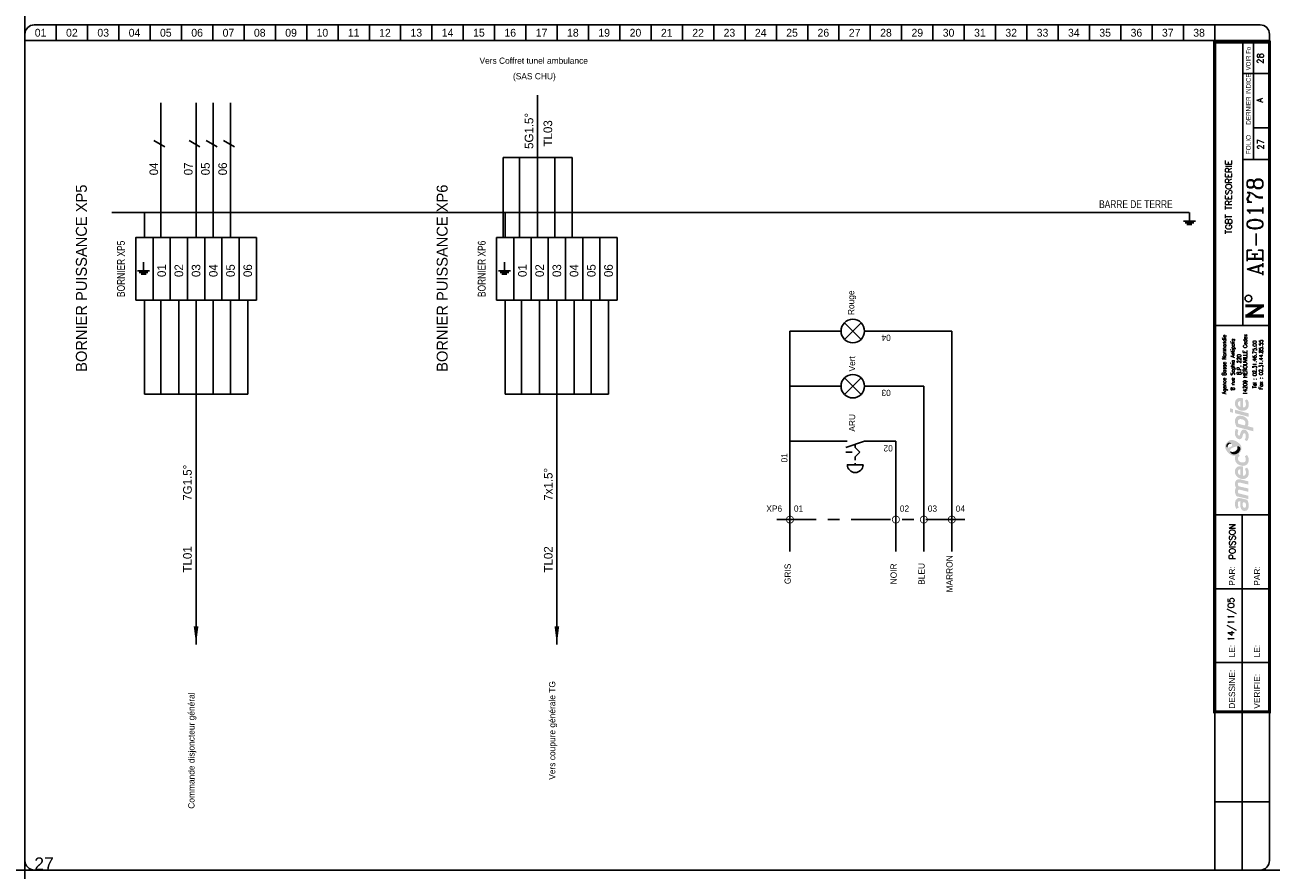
# Model space of a CAD drawing. Header units: millimetres. Extents: x 0 to 4898, y -1200 to 270.
# Tile 26 of 34: x 3500 to 3898, y -800 to -530. Entities that reach past the tile are written whole.
import ezdxf
from ezdxf.enums import TextEntityAlignment as Align

# ---------------------------------------------------------------- set-up
doc = ezdxf.new("R2010")
doc.units = ezdxf.units.MM
doc.header["$LTSCALE"] = 25
for name, pattern in [('AXES', [0.95, 0.5, -0.15, 0.15, -0.15]), ('CACHE', [0.375, 0.25, -0.125]), ('CONTINU', [0]), ('DISCONTINU', [0.15, 0.1, -0.05])]:
    doc.linetypes.add(name, pattern=pattern)
doc.layers.get('0').update_dxf_attribs({"linetype": 'CONTINUOUS'})
doc.layers.get('Defpoints').update_dxf_attribs({"linetype": 'CONTINUOUS'})
for name, color, linetype in [('POINTILLE', 5, 'DISCONTINU'), ('TEXTE', 92, 'CONTINU'), ('TRAIAXE', 6, 'AXES'), ('TRAIFIN', 1, 'CONTINU'), ('TRAIGROS', 40, 'CONTINU'), ('TRAIMOY', 150, 'CONTINU')]:
    doc.layers.add(name, color=color, linetype=linetype)
doc.styles.add('ROMANC', font='romanc')
doc.styles.add('ROMANS8', font='ROMANS8.shx')
doc.styles.add('T1', font='arial.ttf')
doc.styles.add('TXT', font='txt', dxfattribs={"width": 0.8})

# ---------------------------------------------------------------- blocks, each defined once
blk = doc.blocks.new('FDP-DIV-CHU')
at = {"layer": 'TEXTE', "color": 7, "const_width": 1}
for points in [[(395.75, 180.25), (389.75, 180.25)], [(390.25, 177), (395.25, 180.25)], [(395.75, 177), (389.75, 177)]]:
    blk.add_lwpolyline(points, dxfattribs=at)
at = {"layer": 'TEXTE', "color": 7}
blk.add_circle((390.76, 182.59), 1.08, dxfattribs=at)
at = {"layer": 'TRAIFIN', "color": 7}
for p, q in [((10, 270), (10, 265)), ((20, 270), (20, 265)), ((30, 270), (30, 265)), ((40, 270), (40, 265)), ((50, 270), (50, 265)), ((60, 270), (60, 265)), ((70, 270), (70, 265)), ((80, 270), (80, 265)), ((90, 270), (90, 265)), ((100, 270), (100, 265)), ((110, 270), (110, 265)), ((120, 270), (120, 265)), ((130, 270), (130, 265)), ((140, 270), (140, 265)), ((150, 270), (150, 265)), ((160, 270), (160, 265)), ((170, 270), (170, 265)), ((180, 270), (180, 265)), ((190, 270), (190, 265)), ((200, 270), (200, 265)), ((210, 270), (210, 265)), ((220, 270), (220, 265)), ((230, 270), (230, 265)), ((240, 270), (240, 265)), ((250, 270), (250, 265)), ((260, 270), (260, 265)), ((270, 270), (270, 265)), ((280, 270), (280, 265)), ((290, 270), (290, 265)), ((300, 270), (300, 265)), ((310, 270), (310, 265)), ((320, 270), (320, 265)), ((330, 270), (330, 265)), ((340, 270), (340, 265)), ((350, 270), (350, 265)), ((360, 270), (360, 265)), ((370, 270), (370, 265)), ((380, 270), (380, 265)), ((392.41, 227.04), (392.41, 264.5)), ((392.41, 237.09), (396.96, 237.09))]:
    blk.add_line(p, q, dxfattribs=at)
at = {"layer": 'TRAIGROS', "color": 7}
for p, q in [((0, 267), (0, 265)), ((3, 270), (394.5, 270)), ((397.5, 267), (397.5, 265)), ((397.5, 265), (0, 265)), ((397.5, 265), (0, 265)), ((0, 265), (0, 3)), ((389, 174), (389, 264.5)), ((397.5, 3), (397.5, 265)), ((389, 254.5), (397, 254.5)), ((389, 227.01), (397, 227.01)), ((380, 174), (397.5, 174)), ((380, 113.52), (397.51, 113.52)), ((380, -0.03), (380, 50.52)), ((3, 0), (394.5, 0))]:
    blk.add_line(p, q, dxfattribs=at)
at = {"layer": 'TRAIGROS', "color": 7, "const_width": 1}
blk.add_lwpolyline([(380, 264.5), (380, 50.52), (397.5, 50.52), (397.5, 264.5), (380, 264.5)], dxfattribs=at)
at = {"layer": 'TRAIGROS', "color": 7}
for centre, start, end in [((3, 267), 90, 180), ((394.5, 267), 0, 90), ((3, 3), 180, 270), ((394.5, 3), 270, 0)]:
    blk.add_arc(centre, 3, start, end, dxfattribs=at)
at = {"layer": 'TRAIMOY', "color": 7}
for p, q in [((388.75, -0.01), (388.75, 113.52)), ((380, 89.82), (397.51, 89.82)), ((380, 66.27), (397.51, 66.27)), ((380, 21.75), (397.51, 21.75))]:
    blk.add_line(p, q, dxfattribs=at)
at = {"layer": 'TEXTE', "color": 7}
for s, p in [('01', (5, 267.5)), ('02', (15, 267.5)), ('03', (25, 267.5)), ('04', (35, 267.5)), ('05', (45, 267.5)), ('06', (55, 267.5)), ('07', (65, 267.5)), ('08', (75, 267.5)), ('09', (85, 267.5)), ('10', (95, 267.5)), ('11', (105, 267.5)), ('12', (115, 267.5)), ('13', (125, 267.5)), ('14', (135, 267.5)), ('15', (145, 267.5)), ('16', (155, 267.5)), ('17', (165, 267.5)), ('18', (175, 267.5)), ('19', (185, 267.5)), ('20', (195, 267.5)), ('21', (205, 267.5)), ('22', (215, 267.5)), ('23', (225, 267.5)), ('24', (235, 267.5)), ('25', (245, 267.5)), ('26', (255, 267.5)), ('27', (265, 267.5)), ('28', (275, 267.5)), ('29', (285, 267.5)), ('30', (295, 267.5)), ('31', (305, 267.5)), ('32', (315, 267.5)), ('33', (325, 267.5)), ('34', (335, 267.5)), ('35', (345, 267.5)), ('36', (355, 267.5)), ('37', (365, 267.5)), ('38', (375, 267.5))]:
    blk.add_text(s, height=2.5, dxfattribs=at).set_placement(p, align=Align.MIDDLE)
at = {"layer": 'TEXTE', "color": 7, "width": 0.75}
blk.add_text('VOIR Fo', height=1.5, rotation=90, dxfattribs=at).set_placement((391.5, 255.5), (391.5, 263), align=Align.FIT)
at = {"layer": 'TEXTE', "color": 7, "style": 'TXT', "width": 0.8}
blk.add_text('DERNIER INDICE', height=1.5, rotation=90, dxfattribs=at).set_placement((391.5, 238.12))
at = {"layer": 'TEXTE', "color": 7}
blk.add_text('FOLIO', height=1.5, rotation=90, dxfattribs=at).set_placement((391.5, 231.76), align=Align.CENTER)
for s, p in [('PAR:', (386.51, 90.82)), ('PAR:', (394.51, 90.82)), ('LE:', (386.51, 67.95)), ('LE:', (394.51, 67.95)), ('DESSINE:', (386.51, 51.52)), ('VERIFIE:', (394.51, 51.52))]:
    blk.add_text(s, height=2, rotation=90, dxfattribs=at).set_placement(p)
at = {"layer": 'TEXTE', "style": 'ROMANC'}
for tag, height, p in [('FOLIO_SUIVANT', 2, (395.9, 259.04)), ('INDICE', 2, (395.79, 245.35)), ('FOLIO', 2, (395.79, 231.76)), ('NUMERO', 5, (395.79, 206.79))]:
    blk.add_attdef(tag, text='', height=height, rotation=90, dxfattribs=at).set_placement(p, align=Align.CENTER)
blk.add_attdef('INTITULE_DU_PLAN', text='', height=2, rotation=90, dxfattribs=at).set_placement((385, 220), align=Align.MIDDLE)
for tag, p in [('DESSINATEUR', (386.53, 97.95)), ('DATE', (386.51, 72.76))]:
    blk.add_attdef(tag, p, '', height=2, rotation=90, dxfattribs=at)
blk = doc.blocks.new('LOGO')
h = blk.add_hatch(color=187)
h.paths.add_polyline_path([(0.27, -25.15), (-0.26, -25.03), (-0.61, -25.01), (-0.96, -25.01), (-1.3, -25.15), (-1.56, -25.39), (-1.76, -25.66), (-1.92, -26.06), (-2.01, -26.61), (-2, -27.13), (-1.95, -27.54), (-1.82, -27.98), (-1.59, -28.49), (-0.78, -28.03), (-0.88, -27.84), (-0.99, -27.58), (-1.06, -27.27), (-1.09, -26.94), (-1.07, -26.65), (-1.03, -26.36), (-0.9, -26.15), (-0.74, -26.05), (-0.59, -26.04), (-0.23, -26.1), (-0.26, -26.47), (-0.29, -26.77), (-0.31, -27.1), (-0.31, -27.41), (-0.26, -27.77), (-0.19, -28.1), (-0.05, -28.44), (0.2, -28.78), (0.48, -28.98), (0.87, -29.11), (1.22, -29.1), (1.58, -29.04), (1.84, -28.87), (2.14, -28.53), (2.3, -28.16), (2.37, -27.71), (2.36, -27.1), (2.28, -26.51), (2.08, -25.89), (1.89, -25.54), (0.84, -25.3)])
h.paths.add_polyline_path([(0.54, -26.31), (1.32, -26.47), (1.41, -26.69), (1.48, -27.01), (1.49, -27.42), (1.48, -27.74), (1.4, -27.9), (1.29, -28.03), (1.14, -28.09), (0.96, -28.1), (0.81, -28.07), (0.69, -27.97), (0.6, -27.85), (0.54, -27.71), (0.5, -27.54), (0.49, -27.3), (0.49, -27.06), (0.5, -26.59)], flags=16)
h.paths.add_polyline_path([(-0.88, -23.47), (-0.97, -23.29), (-1.06, -23.08), (-1.08, -22.86), (-1.05, -22.63), (-0.97, -22.45), (-0.79, -22.36), (-0.5, -22.33), (2.29, -23.01), (2.29, -21.94), (-0.8, -21.24), (-0.96, -21.08), (-1.06, -20.77), (-1.1, -20.45), (-1, -20.2), (-0.87, -20.11), (-0.7, -20.03), (-0.48, -20.05), (2.29, -20.7), (2.29, -19.65), (-0.36, -19.01), (-0.65, -19), (-1.01, -19.01), (-1.3, -19.12), (-1.55, -19.28), (-1.77, -19.54), (-1.9, -19.8), (-1.98, -20), (-2.02, -20.38), (-2.01, -20.76), (-1.91, -21.13), (-1.79, -21.45), (-1.64, -21.71), (-1.75, -21.83), (-1.89, -22.08), (-1.98, -22.36), (-2.01, -22.66), (-2.01, -23), (-1.95, -23.36), (-1.85, -23.71), (-1.69, -24.08), (-1.5, -24.43), (2.29, -25.32), (2.29, -24.26)])
h.paths.add_polyline_path([(-0.19, -14.81), (-0.51, -14.81), (-0.91, -14.88), (-1.19, -15), (-1.42, -15.16), (-1.64, -15.38), (-1.83, -15.67), (-1.95, -15.97), (-2, -16.26), (-2.02, -16.52), (-2.01, -16.84), (-1.96, -17.15), (-1.84, -17.46), (-1.65, -17.81), (-1.41, -18.09), (-1.14, -18.33), (-0.89, -18.51), (-0.59, -18.68), (-0.17, -18.82), (0.24, -18.89), (0.59, -18.91), (0.98, -18.88), (1.37, -18.75), (1.77, -18.51), (2.17, -18.06), (2.33, -17.58), (2.38, -17.11), (2.38, -16.56), (2.33, -16.15), (2.2, -15.79), (2.03, -15.5), (1.82, -15.25), (1.14, -15.68), (1.3, -15.94), (1.42, -16.3), (1.49, -16.68), (1.49, -16.99), (1.43, -17.33), (1.23, -17.63), (0.99, -17.81), (0.79, -17.86), (0.6, -17.84), (0.6, -14.97), (0.23, -14.85)])
h.paths.add_polyline_path([(-0.26, -17.69), (-0.43, -17.64), (-0.58, -17.55), (-0.76, -17.39), (-0.9, -17.24), (-1.01, -17.02), (-1.06, -16.86), (-1.08, -16.63), (-1.06, -16.36), (-0.96, -16.16), (-0.83, -15.98), (-0.62, -15.87), (-0.44, -15.83), (-0.26, -15.83)], flags=16)
h.paths.add_polyline_path([(-0.09, -13.56), (-0.44, -13.4), (-0.74, -13.16), (-0.95, -12.9), (-1.04, -12.61), (-1.08, -12.36), (-1.02, -12.05), (-0.89, -11.83), (-0.73, -11.69), (-0.61, -11.61), (-0.5, -11.55), (-0.88, -10.89), (-1.08, -11.04), (-1.32, -11.18), (-1.51, -11.28), (-1.78, -11.38), (-1.87, -11.55), (-1.97, -11.89), (-2.01, -12.3), (-1.98, -12.76), (-1.82, -13.35), (-1.54, -13.76), (-1.25, -14.08), (-0.85, -14.34), (-0.48, -14.51), (-0.05, -14.65), (0.44, -14.71), (0.94, -14.69), (1.47, -14.5), (1.83, -14.25), (2.09, -13.94), (2.26, -13.6), (2.36, -13.21), (2.39, -12.82), (2.37, -12.43), (2.27, -11.98), (2.07, -11.58), (1.82, -11.23), (1.12, -11.67), (1.29, -11.95), (1.43, -12.27), (1.45, -12.61), (1.43, -12.96), (1.23, -13.36), (0.95, -13.57), (0.61, -13.63), (0.31, -13.63)])
h.paths.add_polyline_path([(1.25, -3.19), (0.94, -3.13), (0.59, -3.14), (0.32, -3.25), (0.1, -3.49), (-0.12, -3.81), (-0.25, -4.17), (-0.38, -4.62), (-0.46, -4.92), (-0.59, -5.03), (-0.74, -5.08), (-0.86, -5.03), (-0.96, -4.94), (-1.06, -4.74), (-1.12, -4.53), (-1.11, -4.23), (-1.07, -3.86), (-1.01, -3.51), (-0.93, -3.23), (-1.72, -2.85), (-1.84, -3.12), (-1.93, -3.4), (-1.97, -3.68), (-2, -3.98), (-2.02, -4.32), (-2, -4.65), (-1.94, -5.01), (-1.8, -5.31), (-1.64, -5.58), (-1.4, -5.84), (-1.11, -6.04), (-0.85, -6.17), (-0.56, -6.2), (-0.24, -6.15), (0.01, -5.99), (0.18, -5.81), (0.32, -5.51), (0.41, -5.18), (0.51, -4.86), (0.57, -4.63), (0.67, -4.45), (0.78, -4.33), (0.97, -4.29), (1.15, -4.35), (1.3, -4.55), (1.41, -4.85), (1.44, -5.24), (1.41, -5.62), (1.33, -5.91), (1.23, -6.15), (1.09, -6.39), (1.78, -6.81), (1.86, -6.74), (1.97, -6.61), (2.14, -6.32), (2.27, -6), (2.36, -5.62), (2.37, -5.24), (2.35, -4.86), (2.3, -4.52), (2.19, -4.21), (2.03, -3.92), (1.85, -3.65), (1.57, -3.35)])
h.paths.add_polyline_path([(1.14, 0.91), (0.82, 1.08), (0.5, 1.2), (0.1, 1.27), (-0.26, 1.3), (-0.73, 1.29), (-1.12, 1.19), (-1.38, 1.04), (-1.61, 0.8), (-1.77, 0.55), (-1.89, 0.33), (-1.98, 0.01), (-2.01, -0.32), (-1.99, -0.65), (-1.95, -1.02), (-1.88, -1.34), (-1.76, -1.63), (-1.63, -1.96), (-1.52, -2.24), (3.84, -3.66), (3.84, -2.51), (1.96, -2.01), (2.11, -1.85), (2.24, -1.56), (2.27, -1.32), (2.29, -1.04), (2.27, -0.75), (2.21, -0.44), (2.07, -0.1), (1.9, 0.2), (1.71, 0.44), (1.43, 0.71)])
h.paths.add_polyline_path([(0.98, -1.77), (-0.92, -1.28), (-0.98, -1.1), (-1.05, -0.84), (-1.07, -0.56), (-1.04, -0.29), (-0.94, -0.06), (-0.77, 0.11), (-0.53, 0.2), (-0.24, 0.22), (0.04, 0.2), (0.35, 0.13), (0.58, 0.05), (0.81, -0.07), (1.02, -0.24), (1.19, -0.46), (1.27, -0.68), (1.28, -0.93), (1.28, -1.16), (1.24, -1.43), (1.15, -1.61)], flags=16)
h.paths.add_polyline_path([(-1.97, 3.22), (-1.97, 2.11), (2.35, 0.95), (2.35, 2.06)])
h.paths.add_polyline_path([(-3.55, 3.65), (-3.55, 2.48), (-2.65, 2.25), (-2.65, 3.43)])
h.paths.add_polyline_path([(-0.19, 6.99), (-0.51, 6.99), (-0.91, 6.92), (-1.19, 6.81), (-1.42, 6.64), (-1.64, 6.43), (-1.83, 6.14), (-1.95, 5.83), (-2, 5.54), (-2.02, 5.28), (-2.01, 4.96), (-1.96, 4.66), (-1.84, 4.34), (-1.65, 4), (-1.41, 3.71), (-1.14, 3.48), (-0.89, 3.29), (-0.59, 3.12), (-0.17, 2.98), (0.24, 2.92), (0.59, 2.89), (0.98, 2.93), (1.37, 3.06), (1.77, 3.29), (2.17, 3.75), (2.33, 4.22), (2.38, 4.7), (2.38, 5.24), (2.33, 5.65), (2.2, 6.02), (2.03, 6.3), (1.82, 6.56), (1.14, 6.13), (1.3, 5.87), (1.42, 5.5), (1.49, 5.12), (1.49, 4.82), (1.43, 4.47), (1.23, 4.17), (0.99, 4), (0.79, 3.94), (0.6, 3.96), (0.6, 6.83), (0.23, 6.96)])
h.paths.add_polyline_path([(-0.26, 4.11), (-0.43, 4.16), (-0.58, 4.26), (-0.76, 4.42), (-0.9, 4.56), (-1.01, 4.78), (-1.06, 4.95), (-1.08, 5.17), (-1.06, 5.44), (-0.96, 5.64), (-0.83, 5.82), (-0.62, 5.93), (-0.44, 5.97), (-0.26, 5.97)], flags=16)
h = blk.add_hatch(color=135)
h.paths.add_polyline_path([(-2.62, -6.48), (-2.99, -6.44), (-3.33, -6.46), (-3.66, -6.54), (-3.9, -6.66), (-4.19, -6.88), (-4.48, -7.12), (-4.72, -7.4), (-4.9, -7.71), (-5.08, -8.08), (-5.15, -8.51), (-5.14, -8.84), (-5.03, -9.22), (-4.88, -9.56), (-4.68, -9.88), (-4.46, -10.22), (-4.19, -10.51), (-3.87, -10.81), (-3.57, -11.02), (-3.23, -11.21), (-2.91, -11.36), (-2.54, -11.44), (-2.16, -11.45), (-1.78, -11.38), (-1.51, -11.28), (-1.32, -11.18), (-1.08, -11.04), (-0.88, -10.89), (-0.73, -10.77), (-0.54, -10.54), (-0.29, -10.22), (-0.06, -9.77), (0.06, -9.2), (0.05, -8.64), (-0.11, -8.22), (-0.36, -7.85), (-0.69, -7.52), (-1.07, -7.21), (-1.43, -6.95), (-1.9, -6.73), (-2.27, -6.57)])
h.paths.add_polyline_path([(-2.94, -7.94), (-2.93, -8.06), (-2.93, -8.18), (-2.98, -8.34), (-3.08, -8.43), (-3.22, -8.54), (-3.43, -8.66), (-3.65, -8.75), (-3.89, -8.84), (-4.16, -8.87), (-4.34, -8.85), (-4.5, -8.82), (-4.67, -8.73), (-4.76, -8.58), (-4.8, -8.43), (-4.79, -8.24), (-4.75, -8.06), (-4.69, -7.92), (-4.59, -7.78), (-4.48, -7.64), (-4.34, -7.51), (-4.19, -7.41), (-4, -7.31), (-3.79, -7.28), (-3.58, -7.31), (-3.42, -7.38), (-3.25, -7.49), (-3.12, -7.62), (-3.02, -7.79)], flags=16)
h.paths.add_polyline_path([(-1.84, -8.57), (-1.32, -8.49), (-1.12, -8.49), (-0.87, -8.49), (-0.65, -8.57), (-0.45, -8.72), (-0.32, -8.9), (-0.26, -9.1), (-0.28, -9.35), (-0.35, -9.63), (-0.51, -9.97), (-0.73, -10.32), (-1.02, -10.58), (-1.39, -10.82), (-1.78, -10.98), (-2.23, -11.04), (-2.55, -11.01), (-2.82, -10.95), (-3.16, -10.77), (-3.4, -10.52), (-3.53, -10.28), (-3.6, -10.02), (-3.6, -9.73), (-3.5, -9.48), (-3.31, -9.23), (-3, -9.04), (-2.68, -8.88), (-2.26, -8.71)], flags=16)
h = blk.add_hatch(color=253)
h.paths.add_polyline_path([(-4, -7.31), (-4.19, -7.41), (-4.34, -7.51), (-4.48, -7.64), (-4.59, -7.78), (-4.69, -7.92), (-4.75, -8.06), (-4.79, -8.24), (-4.8, -8.43), (-4.76, -8.58), (-4.67, -8.73), (-4.5, -8.82), (-4.34, -8.85), (-4.36, -8.64), (-4.33, -8.43), (-4.27, -8.21), (-4.19, -8.05), (-4.09, -7.91), (-3.95, -7.79), (-3.82, -7.69), (-3.65, -7.62), (-3.47, -7.58), (-3.28, -7.58), (-3.12, -7.62), (-3.25, -7.49), (-3.42, -7.38), (-3.58, -7.31), (-3.79, -7.28)])
h.paths.add_polyline_path([(-0.87, -8.49), (-1.12, -8.49), (-1.32, -8.49), (-1.27, -8.65), (-1.22, -8.89), (-1.24, -9.17), (-1.31, -9.4), (-1.45, -9.63), (-1.67, -9.84), (-1.91, -10), (-2.2, -10.15), (-2.48, -10.22), (-2.71, -10.25), (-2.97, -10.24), (-3.22, -10.21), (-3.44, -10.12), (-3.6, -10.02), (-3.53, -10.28), (-3.4, -10.52), (-3.16, -10.77), (-2.82, -10.95), (-2.55, -11.01), (-2.23, -11.04), (-1.78, -10.98), (-1.39, -10.82), (-1.02, -10.58), (-0.73, -10.32), (-0.51, -9.97), (-0.35, -9.63), (-0.28, -9.35), (-0.26, -9.1), (-0.32, -8.9), (-0.45, -8.72), (-0.65, -8.57)])
at = {"color": 7, "style": 'ROMANS8', "width": 0.8}
for s, height, p in [('Agence Basse Normandie', 1.2384, (-4.85, 17.68)), ('8 rue Sophia Antipolis', 1.2384, (-2.12, 17.68)), ('14209 HEROUVILLE Cedex', 1.2384, (1.84, 17.68)), ('B.P. 220', 1.238, (-0.08, 17.68)), ('Tél : 02.31.46.75.00', 1.2384, (4.88, 17.68)), ('Fax : 02.31.44.85.55', 1.2384, (6.91, 17.68))]:
    blk.add_text(s, height=height, rotation=90, dxfattribs=at).set_placement(p, align=Align.CENTER)
blk = doc.blocks.new('U82')
at = {"layer": 'TRAIFIN'}
blk.add_line((0, -5), (0, 0), dxfattribs=at)
at = {"layer": 'TRAIMOY'}
for p, q in [((-3.5, -5), (3.5, -5)), ((-2.5, -6), (2.5, -6)), ((-1.5, -7), (1.5, -7))]:
    blk.add_line(p, q, dxfattribs=at)
blk = doc.blocks.new('x59')
at = {"linetype": 'Continuous'}
blk.add_lwpolyline([(-1.73, 1), (1.73, -1)], dxfattribs=at)
blk = doc.blocks.new('x30')
at = {"linetype": 'Continuous'}
for points in [[(-2.65, 1.1), (2.65, 6.4)], [(2.65, 1.1), (-2.65, 6.4)]]:
    blk.add_lwpolyline(points, dxfattribs=at)
blk.add_circle((0, 3.75), 3.75, dxfattribs=at)
blk = doc.blocks.new('X33')
at = {"layer": 'POINTILLE', "linetype": 'CACHE'}
for points in [[(-7.5, 13), (-7, 13)], [(-6, 13), (-5, 13), (-3.5, 11.5), (-2, 13), (-1, 13)]]:
    blk.add_lwpolyline(points, dxfattribs=at)
at = {"layer": 'TRAIFIN'}
blk.add_line((0, 0), (0, 10), dxfattribs=at)
at = {"layer": 'TRAIGROS'}
blk.add_line((-2, 16), (0, 10), dxfattribs=at)
at = {"layer": 'TRAIMOY'}
blk.add_lwpolyline([(-3.5, 14), (-3.5, 16)], dxfattribs=at)
at = {"layer": 'TRAIMOY', "linetype": 'Continuous'}
blk.add_lwpolyline([(-7.5, 10.5, -1), (-7.5, 15.5)], format="xyb", close=True, dxfattribs=at)
blk = doc.blocks.new('U75')
at = {"layer": 'TRAIFIN', "const_width": 0.25}
blk.add_lwpolyline([(-1.125, 0, 1), (1.125, 0, 1)], format="xyb", close=True, dxfattribs=at)

msp = doc.modelspace()

# ---------------------------------------------------------------- linework, layer by layer
for points in [[(3554.66, -727.93, 0, 1.5, 0), (3554.66, -722.14, 1.5, 1.5, 0)], [(3669.89, -727.93, 0, 1.5, 0), (3669.89, -722.14, 1.5, 1.5, 0)]]:
    msp.add_lwpolyline(points, format="xyseb")
at = {"layer": 'Defpoints', "ltscale": 0.25}
for p, direction in [((3500, 0), (0, -1)), ((0, -800), (1, 0))]:
    msp.add_xline(p, direction, dxfattribs=at)
at = {"layer": 'TRAIAXE'}
msp.add_line((3740.19, -688.04), (3800.78, -688.04), dxfattribs=at)
at = {"layer": 'TRAIFIN'}
for p, q in [((3543.41, -597.93), (3543.41, -554.93)), ((3554.66, -597.93), (3554.66, -554.93)), ((3560.16, -597.93), (3560.16, -554.93)), ((3565.66, -597.93), (3565.66, -554.93)), ((3652.74, -597.93), (3652.74, -572.4)), ((3657.99, -597.93), (3657.99, -572.4)), ((3663.74, -597.93), (3663.74, -572.4)), ((3669.24, -597.93), (3669.24, -572.4)), ((3674.74, -597.93), (3674.74, -572.4)), ((3538.16, -617.93), (3538.16, -647.93)), ((3543.41, -617.93), (3543.41, -647.93)), ((3549.16, -617.93), (3549.16, -647.93)), ((3554.66, -617.93), (3554.66, -647.93)), ((3560.16, -617.93), (3560.16, -647.93)), ((3565.66, -617.93), (3565.66, -647.93)), ((3571.16, -617.93), (3571.16, -647.93)), ((3653.39, -617.93), (3653.39, -647.93)), ((3658.64, -617.93), (3658.64, -647.93)), ((3664.39, -617.93), (3664.39, -647.93)), ((3669.89, -617.93), (3669.89, -647.93)), ((3675.39, -617.93), (3675.39, -647.93)), ((3680.89, -617.93), (3680.89, -647.93)), ((3686.39, -617.93), (3686.39, -647.93)), ((3744.35, -645.42), (3744.35, -627.81)), ((3760.66, -627.81), (3744.35, -627.81)), ((3768.16, -627.81), (3796.02, -627.81)), ((3796.02, -645.42), (3796.02, -627.81)), ((3744.35, -663.03), (3744.35, -645.42)), ((3760.66, -645.42), (3744.35, -645.42)), ((3768.16, -645.42), (3787.1, -645.42)), ((3787.1, -663.03), (3787.1, -645.42)), ((3796.02, -663.03), (3796.02, -645.42)), ((3744.35, -680.63), (3744.35, -663.03)), ((3744.35, -663.03), (3762.56, -663.03)), ((3778.18, -680.63), (3778.18, -663.03)), ((3787.1, -680.63), (3787.1, -663.03)), ((3796.02, -680.63), (3796.02, -663.03)), ((3744.35, -698.24), (3744.35, -680.63)), ((3778.18, -698.24), (3778.18, -680.63)), ((3787.1, -698.24), (3787.1, -680.63)), ((3796.02, -698.24), (3796.02, -680.63))]:
    msp.add_line(p, q, dxfattribs=at)
at = {"layer": 'TRAIMOY'}
for p, q in [((3663.74, -572.4), (3663.74, -552.4)), ((3652.74, -572.4), (3674.74, -572.4)), ((3527.73, -589.93), (3871.85, -589.93)), ((3538.16, -597.93), (3538.16, -589.93)), ((3653.39, -597.93), (3653.39, -589.93)), ((3538.16, -647.93), (3571.16, -647.93)), ((3554.66, -727.93), (3554.66, -647.93)), ((3653.39, -647.93), (3686.39, -647.93)), ((3669.89, -727.93), (3669.89, -647.93))]:
    msp.add_line(p, q, dxfattribs=at)
for points in [[(3535.41, -617.93), (3535.41, -597.93), (3540.91, -597.93), (3540.91, -617.93)], [(3540.91, -617.93), (3540.91, -597.93), (3546.41, -597.93), (3546.41, -617.93)], [(3546.41, -617.93), (3546.41, -597.93), (3551.91, -597.93), (3551.91, -617.93)], [(3551.91, -617.93), (3551.91, -597.93), (3557.41, -597.93), (3557.41, -617.93)], [(3557.41, -617.93), (3557.41, -597.93), (3562.91, -597.93), (3562.91, -617.93)], [(3562.91, -617.93), (3562.91, -597.93), (3568.41, -597.93), (3568.41, -617.93)], [(3568.41, -617.93), (3568.41, -597.93), (3573.91, -597.93), (3573.91, -617.93)], [(3650.64, -617.93), (3650.64, -597.93), (3656.14, -597.93), (3656.14, -617.93)], [(3656.14, -617.93), (3656.14, -597.93), (3661.64, -597.93), (3661.64, -617.93)], [(3661.64, -617.93), (3661.64, -597.93), (3667.14, -597.93), (3667.14, -617.93)], [(3667.14, -617.93), (3667.14, -597.93), (3672.64, -597.93), (3672.64, -617.93)], [(3672.64, -617.93), (3672.64, -597.93), (3678.14, -597.93), (3678.14, -617.93)], [(3678.14, -617.93), (3678.14, -597.93), (3683.64, -597.93), (3683.64, -617.93)], [(3683.64, -617.93), (3683.64, -597.93), (3689.14, -597.93), (3689.14, -617.93)]]:
    msp.add_lwpolyline(points, close=True, dxfattribs=at)

# ---------------------------------------------------------------- block references
msp.add_blockref('LOGO', (3888.48, -656.17))
at = {"layer": 'TEXTE'}
ref = msp.add_blockref('FDP-DIV-CHU', (3500, -800), dxfattribs=at)
ref.add_attrib('DESSINATEUR', 'POISSON', (3886.61, -700.83), dxfattribs={"color": 4, "height": 2, "rotation": 90, "style": 'ROMANC'})
ref.add_attrib('DATE', '14/11/05', (3886.21, -726.97), dxfattribs={"color": 4, "height": 2, "rotation": 90, "style": 'ROMANC'})
ref.add_attrib('FOLIO', '27', dxfattribs={"color": 4, "height": 2, "rotation": 90, "style": 'ROMANC'}).set_placement((3895.67, -568.16), align=Align.CENTER)
ref.add_attrib('INTITULE_DU_PLAN', 'TGBT TRESORERIE', dxfattribs={"color": 4, "height": 2, "rotation": 90, "style": 'ROMANC'}).set_placement((3884.47, -584.99), align=Align.MIDDLE)
ref.add_attrib('NUMERO', 'AE-0178', dxfattribs={"color": 4, "height": 5, "rotation": 90, "style": 'ROMANC'}).set_placement((3895.39, -594.4), align=Align.CENTER)
ref.add_attrib('FOLIO_SUIVANT', '28', dxfattribs={"color": 4, "height": 2, "rotation": 90, "style": 'ROMANC'}).set_placement((3895.55, -540.72), align=Align.CENTER)
ref.add_attrib('INDICE', 'A', dxfattribs={"color": 4, "height": 2, "rotation": 90, "style": 'ROMANC'}).set_placement((3895.4, -554.04), align=Align.CENTER)
for p, xscale, yscale, zscale in [((3871.91, -589.93), 0.549999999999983, 0.549999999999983, 0.549999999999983), ((3537.91, -605.8), 0.5500000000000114, 0.5500000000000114, 0.5500000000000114), ((3653.14, -605.8), 0.5500000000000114, 0.5500000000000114, 0.5500000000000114)]:
    msp.add_blockref('U82', p, dxfattribs=dict(at, xscale=xscale, yscale=yscale, zscale=zscale))
at = {"layer": 'TRAIAXE', "rotation": 90}
msp.add_blockref('X33', (3778.18, -663.03), dxfattribs=at)
at = {"layer": 'TRAIFIN'}
for name, p in [('x59', (3542.91, -567.93)), ('x59', (3554.16, -567.93)), ('x59', (3559.66, -567.93)), ('x59', (3565.16, -567.93)), ('U75', (3744.35, -688.04)), ('U75', (3778.18, -688.04)), ('U75', (3787.1, -688.04)), ('U75', (3796.02, -688.04))]:
    msp.add_blockref(name, p, dxfattribs=at)
at = {"layer": 'TRAIGROS', "rotation": 90}
for p in [(3768.16, -627.81), (3768.16, -645.42)]:
    msp.add_blockref('x30', p, dxfattribs=at)

# ---------------------------------------------------------------- texts
at = {"layer": 'Defpoints', "ltscale": 0.25, "insert": (3503, -795.98), "char_height": 4, "attachment_point": 1, "style": 'T1'}
msp.add_mtext_dynamic_manual_height_columns('27', width=90.3923, gutter_width=20, heights=[0], dxfattribs=at)
at = {"layer": 'TEXTE', "ltscale": 0.9}
for s, p in [('Vers Coffret tunel ambulance', (3645.18, -542.43)), ('(SAS CHU)', (3655.87, -547.39))]:
    msp.add_text(s, height=2, dxfattribs=at).set_placement(p)
at = {"layer": 'TEXTE'}
for s, height, p in [('5G1.5°', 2.75, (3662.37, -569.63)), ('TL03', 2.75, (3668.39, -568.84)), ('04', 2.75, (3542.53, -578.05)), ('07', 2.75, (3553.53, -578.05)), ('05', 2.75, (3559.03, -578.05)), ('06', 2.75, (3564.53, -578.05)), ('BORNIER PUISSANCE XP5', 3.5, (3519.78, -640.83)), ('BORNIER PUISSANCE XP6', 3.5, (3635.01, -640.83)), ('01', 2.75, (3545.03, -610.55)), ('02', 2.75, (3550.53, -610.55)), ('03', 2.75, (3556.03, -610.55)), ('04', 2.75, (3561.53, -610.55)), ('05', 2.75, (3567.03, -610.55)), ('06', 2.75, (3572.53, -610.55)), ('01', 2.75, (3660.26, -610.55)), ('02', 2.75, (3665.76, -610.55)), ('03', 2.75, (3671.26, -610.55)), ('04', 2.75, (3676.76, -610.55)), ('05', 2.75, (3682.26, -610.55)), ('06', 2.75, (3687.76, -610.55)), ('7G1.5°', 2.75, (3553.28, -682.01)), ('7x1.5°', 2.75, (3668.51, -682.01)), ('TL01', 2.75, (3553.28, -704.95)), ('TL02', 2.75, (3668.51, -704.95))]:
    msp.add_text(s, height=height, rotation=90, dxfattribs=at).set_placement(p)
at = {"layer": 'TEXTE', "width": 0.8}
msp.add_text('BARRE DE TERRE', height=2.5, dxfattribs=at).set_placement((3843.08, -588.52))
for s, p in [('BORNIER XP5', (3531.91, -616.93)), ('BORNIER XP6', (3647.14, -616.93))]:
    msp.add_text(s, height=2.5, rotation=90, dxfattribs=at).set_placement(p)
at = {"layer": 'TEXTE'}
for s, rotation, p in [('Rouge', 90, (3764.17, -618.77)), ('04', 180, (3775.06, -629.96)), ('Vert', 90, (3764.17, -638.27)), ('03', 180, (3775.06, -647.57)), ('ARU', 90, (3764.17, -657.13)), ('02', 180, (3775.71, -665.28)), ('01', 90, (3742.54, -668.31)), ('MARRON', 90, (3795.27, -705.4)), ('GRIS', 90, (3743.6, -705.4)), ('NOIR', 90, (3777.44, -705.4)), ('BLEU', 90, (3786.36, -705.4))]:
    msp.add_text(s, height=2, rotation=rotation, dxfattribs=at).set_placement(p, align=Align.MIDDLE)
for s, p in [('XP6', (3736.78, -685.54)), ('01', (3745.6, -685.54)), ('02', (3779.43, -685.54)), ('03', (3788.35, -685.54)), ('04', (3797.27, -685.54))]:
    msp.add_text(s, height=2, dxfattribs=at).set_placement(p)
at = {"layer": 'TEXTE', "ltscale": 0.9}
for s, p in [('Vers coupure générale TG', (3669.39, -771.16)), ('Commande disjoncteur général', (3554.16, -780.43))]:
    msp.add_text(s, height=2, rotation=90, dxfattribs=at).set_placement(p)

doc.saveas('drawing.dxf')
